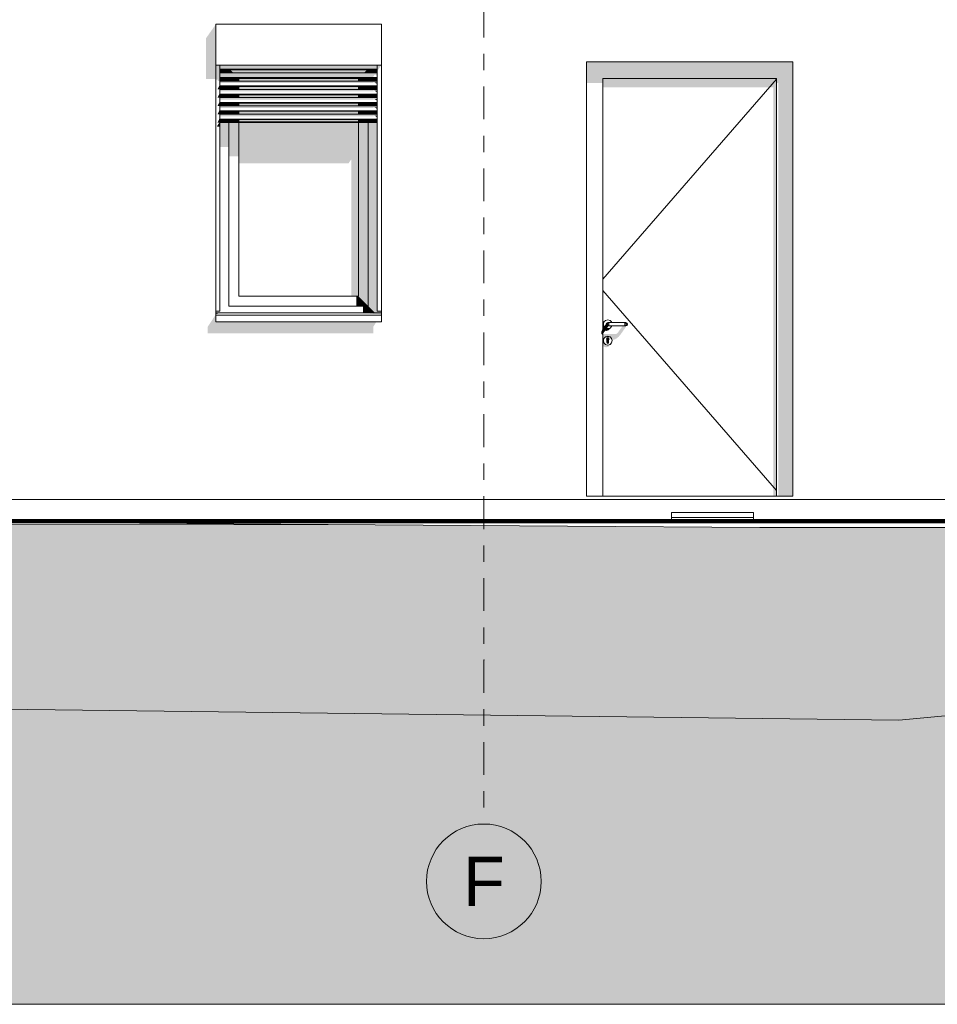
# Model space of a CAD drawing. Header units: metres. Extents: x -4 to 112, y -27 to 26.
# Tile 91 of 256: x 39.92 to 45.52, y -3.1 to 2.91. Entities that reach past the tile are written whole.
import ezdxf
from ezdxf.enums import TextEntityAlignment as Align

# ---------------------------------------------------------------- set-up
doc = ezdxf.new("R2010")
doc.units = ezdxf.units.M
doc.header["$MEASUREMENT"] = 0
doc.linetypes.add('Raster', pattern=[0.4, 0.2, -0.1, 0, -0.1])
for name, color, linetype in [('10 Wand außen', 7, 'Continuous'), ('60 Auffüllung gesamt', 7, 'Continuous'), ('60 Gelände 2D Übersicht', 7, 'Continuous'), ('60 Gelände Hänle', 7, 'Continuous'), ('70 Kanal', 7, 'Continuous'), ('90 Achsraster', 7, 'Continuous'), ('94 Genehmigungsplanung Bemaßung', 7, 'Continuous')]:
    doc.layers.add(name, color=color, linetype=linetype)
doc.styles.add('ERSTELLTER_STIL_1', font='arial.ttf')
doc.styles.add('ERSTELLTER_STIL_2', font='arial.ttf')
doc.dimstyles.new('ERSTELLTER_STIL__1', dxfattribs={"dimtxt": 0.25, "dimasz": 0.19, "dimexe": 0.18, "dimexo": 0.1, "dimgap": 0, "dimtad": 1, "dimtih": 1, "dimtoh": 1, "dimzin": 0, "dimdsep": 46, "dimtxsty": 'ERSTELLTER_STIL_2', "dimblk": 'ARROWHEAD_6', "dimblk1": 'ARROWHEAD_6', "dimblk2": 'ARROWHEAD_6', "dimcen": 0.09, "dimclrd": 7, "dimclre": 7, "dimclrt": 7, "dimazin": 0, "dimtfac": 1, "dimtdec": 4, "dimtmove": 0, "dimatfit": 3, "dimfxl": 1, "dimtolj": 1, "dimtzin": 0, "dimarcsym": 0})
pattern_1 = [(45, (27236.1321, 0), (-0.2121320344, 0.2121320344), []), (45, (27236.0614, 0.0707), (-0.424264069, 0.424264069), []), (45, (27235.9907, 0.1414), (-0.424264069, 0.424264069), []), (135, (27235.91996, 0.21213), (0.07071067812, 0.07071067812), [0.3, -0.3])]

# ---------------------------------------------------------------- blocks, each defined once
blk = doc.blocks.new('Standard-Rastermarker[8]_1', base_point=(42.7515, 10))
at = {"layer": '90 Achsraster', "color": 14, "linetype": 'Raster', "lineweight": 18, "true_color": 0xa80000}
for p, q in [((42.7515, 9), (42.7515, -1)), ((42.7515, -1), (42.7515, -2))]:
    blk.add_line(p, q, dxfattribs=at)
at = {"layer": '90 Achsraster', "color": 14, "linetype": 'Continuous', "lineweight": 18, "true_color": 0xa80000, "flags": 128}
blk.add_lwpolyline([(42.7515, -2.7, 1), (42.7515, -2, 1)], format="xyb", close=True, dxfattribs=at)
at = {"layer": '90 Achsraster', "color": 14, "linetype": 'Raster', "lineweight": 18, "true_color": 0xa80000}
blk.add_point((42.7515, -1), dxfattribs=at)
blk.add_point((42.7515, -1), dxfattribs=at)
at = {"layer": '90 Achsraster', "color": 14, "lineweight": 18, "true_color": 0xa80000, "style": 'ERSTELLTER_STIL_1'}
for tag, p in [('AC_MarkerText_1_0', (42.7515, 10.5)), ('AC_MarkerText_1_1', (42.7515, -2.2))]:
    blk.add_attdef(tag, text='', height=0.3, rotation=360, dxfattribs=at).set_placement(p, align=Align.TOP_CENTER)
blk = doc.blocks.new('*D38', base_point=(27236.1321, 0))
at = {"layer": '94 Genehmigungsplanung Bemaßung', "color": 7, "linetype": 'Continuous', "lineweight": 13}
for p, q in [((17.3411, 9.2531), (17.3411, 9.6281)), ((58.1625, 9.2531), (58.1625, 9.6281)), ((17.4411, 9.5406), (17.2411, 9.3406)), ((58.0625, 9.3406), (58.2625, 9.5406)), ((17.1911, 9.4406), (17.3411, 9.4406)), ((17.3411, 9.4406), (58.1625, 9.4406)), ((58.1625, 9.4406), (58.3125, 9.4406))]:
    blk.add_line(p, q, dxfattribs=at)
at = {"layer": '94 Genehmigungsplanung Bemaßung', "color": 7, "lineweight": 13, "insert": (37.3228, 9.4906), "char_height": 0.25, "attachment_point": 7, "style": 'ERSTELLTER_STIL_2'}
blk.add_mtext('\\A1;{\\pql;\\fArial|b0|i0|c0|p0;\\W1.000000;40,82}', dxfattribs=at)
blk = doc.blocks.new('ARROWHEAD_6')
at = {"color": 0, "linetype": 'Continuous', "lineweight": 0}
for p, q in [((-0.5, -0.5), (0.5, 0.5)), ((0, 0), (-1, 0))]:
    blk.add_line(p, q, dxfattribs=at)

msp = doc.modelspace()

# ---------------------------------------------------------------- hatches: boundary and pattern name
at = {"layer": '10 Wand außen', "linetype": 'Continuous', "lineweight": 0, "true_color": 0x000000}
for points in [[(41.1161, 2.88), (41.0561, 2.7951), (41.0561, 2.5451), (41.1161, 2.5451)], [(44.638, 2.65), (43.378, 2.65), (43.378, 2.5227), (43.478, 2.5227), (43.478, 2.55), (44.538, 2.55), (44.538, 2.5227), (44.548, 2.5227), (44.548, 0), (44.638, 0)], [(41.1161, 2.5416), (41.1301, 2.5416), (41.1269, 2.5344), (41.1284, 2.5339), (41.1411, 2.5339), (41.1411, 2.63), (41.1161, 2.63)], [(42.1011, 2.63), (41.1411, 2.63), (41.1411, 2.6279), (42.1011, 2.6279)], [(41.1411, 2.6279), (41.1411, 2.6179), (42.1011, 2.6179), (42.1011, 2.6279)], [(41.1411, 2.6179), (41.1411, 2.6053), (42.1011, 2.6053), (42.1011, 2.6179)], [(42.1011, 2.6053), (41.1411, 2.6053), (41.1411, 2.6027), (42.1011, 2.6027)], [(41.1961, 2.6027), (41.1411, 2.6027), (41.1411, 2.5845), (41.1961, 2.5845)], [(42.1011, 2.5845), (41.1411, 2.5845), (41.1411, 2.5771), (42.1011, 2.5771)], [(41.1961, 2.5845), (41.2216, 2.5845), (41.2034, 2.6027), (41.1961, 2.6027)], [(41.2034, 2.6027), (41.2216, 2.5845), (42.0206, 2.5845), (42.0388, 2.6027)], [(42.0388, 2.6027), (42.0206, 2.5845), (42.0461, 2.5845), (42.0461, 2.6027)], [(42.0461, 2.5845), (42.1011, 2.5845), (42.1011, 2.6027), (42.0461, 2.6027)], [(42.1261, 2.63), (42.1011, 2.63), (42.1011, 2.5946), (42.1236, 2.6265), (42.1236, 1.13), (42.1261, 1.13)], [(41.1411, 2.5671), (42.0816, 2.5671), (42.0868, 2.5744), (42.0995, 2.5671), (42.1011, 2.5671), (42.1011, 2.5771), (41.1411, 2.5771)], [(41.1411, 2.5571), (42.0746, 2.5571), (42.0816, 2.5671), (41.1411, 2.5671)], [(41.1411, 2.5337), (41.1961, 2.5337), (41.1961, 2.5519), (41.1411, 2.5519)], [(41.1411, 2.5337), (41.1411, 2.5263), (42.0781, 2.5263), (42.0772, 2.5283), (42.0822, 2.5263), (42.1011, 2.5263), (42.1011, 2.5337)], [(41.1411, 2.5208), (42.0791, 2.5208), (42.0781, 2.5263), (41.1411, 2.5263)], [(41.1961, 2.5337), (41.2561, 2.5337), (41.2561, 2.55), (41.2542, 2.5519), (41.1961, 2.5519)], [(41.2542, 2.5519), (41.2561, 2.55), (41.9861, 2.55), (41.988, 2.5519)], [(41.2561, 2.5337), (41.9861, 2.5337), (41.9861, 2.55), (41.2561, 2.55)], [(41.9861, 2.55), (41.9861, 2.5337), (42.0461, 2.5337), (42.0461, 2.5519), (41.988, 2.5519)], [(42.1011, 2.5519), (42.0461, 2.5519), (42.0461, 2.5337), (42.1011, 2.5337)], [(42.0822, 2.5263), (42.0995, 2.5163), (42.1011, 2.5163), (42.1011, 2.5263)], [(42.1011, 2.5671), (42.0995, 2.5671), (42.1011, 2.5658)], [(43.478, 2.55), (43.478, 2.4944), (44.518, 2.4944), (44.518, 0), (44.538, 0), (44.538, 2.55)], [(41.1269, 2.4836), (41.1284, 2.4831), (41.1411, 2.4831), (41.1411, 2.5151)], [(41.1411, 2.4643), (41.1269, 2.4329), (41.1284, 2.4324), (41.1411, 2.4324)], [(41.1961, 2.5012), (41.1411, 2.5012), (41.1411, 2.483), (41.1961, 2.483)], [(41.1411, 2.483), (41.1411, 2.4756), (42.0781, 2.4756), (42.0772, 2.4775), (42.0822, 2.4756), (42.1011, 2.4756), (42.1011, 2.483)], [(41.1411, 2.47), (42.0791, 2.47), (42.0781, 2.4756), (41.1411, 2.4756)], [(41.1961, 2.5012), (41.1961, 2.483), (41.2561, 2.483), (41.2561, 2.5012)], [(41.2561, 2.5012), (41.2561, 2.483), (41.9861, 2.483), (41.9861, 2.5012)], [(41.9861, 2.483), (42.0461, 2.483), (42.0461, 2.5012), (41.9861, 2.5012)], [(42.1011, 2.5012), (42.0461, 2.5012), (42.0461, 2.483), (42.1011, 2.483)], [(42.0822, 2.4756), (42.0995, 2.4656), (42.1011, 2.4656), (42.1011, 2.4756)], [(42.1011, 2.5151), (42.1011, 2.5163), (42.0995, 2.5163)], [(42.1011, 2.4643), (42.1011, 2.4656), (42.0995, 2.4656)], [(41.1269, 2.3821), (41.1284, 2.3816), (41.1411, 2.3816), (41.1411, 2.4135)], [(41.1411, 2.4322), (41.1961, 2.4322), (41.1961, 2.4504), (41.1411, 2.4504)], [(41.1411, 2.4322), (41.1411, 2.4248), (42.0781, 2.4248), (42.0772, 2.4268), (42.0822, 2.4248), (42.1011, 2.4248), (42.1011, 2.4322)], [(41.1411, 2.4193), (42.0791, 2.4193), (42.0781, 2.4248), (41.1411, 2.4248)], [(41.1961, 2.4504), (41.1961, 2.4322), (41.2561, 2.4322), (41.2561, 2.4504)], [(41.9861, 2.4504), (41.2561, 2.4504), (41.2561, 2.4322), (41.9861, 2.4322)], [(42.0461, 2.4504), (41.9861, 2.4504), (41.9861, 2.4322), (42.0461, 2.4322)], [(42.0461, 2.4504), (42.0461, 2.4322), (42.1011, 2.4322), (42.1011, 2.4504)], [(42.0822, 2.4248), (42.0995, 2.4148), (42.1011, 2.4148), (42.1011, 2.4248)], [(42.1011, 2.4135), (42.1011, 2.4148), (42.0995, 2.4148)], [(41.1269, 2.3313), (41.1284, 2.3308), (41.1411, 2.3308), (41.1411, 2.3628)], [(41.1411, 2.3996), (41.1411, 2.3814), (41.1961, 2.3814), (41.1961, 2.3996)], [(41.1411, 2.3814), (41.1411, 2.374), (42.0781, 2.374), (42.0772, 2.376), (42.0822, 2.374), (42.1011, 2.374), (42.1011, 2.3814)], [(41.1411, 2.3685), (42.0791, 2.3685), (42.0781, 2.374), (41.1411, 2.374)], [(41.1961, 2.3489), (41.1411, 2.3489), (41.1411, 2.3307), (41.1961, 2.3307)], [(41.2561, 2.3996), (41.1961, 2.3996), (41.1961, 2.3814), (41.2561, 2.3814)], [(41.2561, 2.3489), (41.1961, 2.3489), (41.1961, 2.3307), (41.2561, 2.3307)], [(41.2561, 2.3814), (41.9861, 2.3814), (41.9861, 2.3996), (41.2561, 2.3996)], [(41.9861, 2.3489), (41.2561, 2.3489), (41.2561, 2.3307), (41.9861, 2.3307)], [(41.9861, 2.3814), (42.0461, 2.3814), (42.0461, 2.3996), (41.9861, 2.3996)], [(42.0461, 2.3489), (41.9861, 2.3489), (41.9861, 2.3307), (42.0461, 2.3307)], [(42.1011, 2.3996), (42.0461, 2.3996), (42.0461, 2.3814), (42.1011, 2.3814)], [(42.1011, 2.3489), (42.0461, 2.3489), (42.0461, 2.3307), (42.1011, 2.3307)], [(42.0822, 2.374), (42.0995, 2.364), (42.1011, 2.364), (42.1011, 2.374)], [(42.1011, 2.3628), (42.1011, 2.364), (42.0995, 2.364)], [(41.1251, 2.2589), (41.1236, 2.2568), (41.1236, 2.2553), (41.1411, 2.2553), (41.1411, 2.312), (41.1269, 2.2806), (41.1284, 2.2801), (41.138, 2.2801), (41.1251, 2.2619)], [(41.1411, 2.3307), (41.1411, 2.3233), (42.0781, 2.3233), (42.0772, 2.3252), (42.0822, 2.3233), (42.1011, 2.3233), (42.1011, 2.3307)], [(41.1411, 2.3177), (42.0791, 2.3177), (42.0781, 2.3233), (41.1411, 2.3233)], [(41.1961, 2.2981), (41.1411, 2.2981), (41.1411, 2.2845), (41.1961, 2.2845)], [(41.1961, 2.2845), (41.2561, 2.2845), (41.2561, 2.2981), (41.1961, 2.2981)], [(41.2561, 2.2845), (41.9861, 2.2845), (41.9861, 2.2981), (41.2561, 2.2981)], [(41.9861, 2.2981), (41.9861, 2.2845), (42.0461, 2.2845), (42.0461, 2.2981)], [(42.0461, 2.2981), (42.0461, 2.2845), (42.1011, 2.2845), (42.1011, 2.2981)], [(42.0822, 2.3233), (42.0995, 2.3133), (42.1011, 2.3133), (42.1011, 2.3233)], [(42.1011, 2.312), (42.1011, 2.3133), (42.0995, 2.3133)], [(41.1961, 2.28), (41.1411, 2.28), (41.1411, 2.1315), (41.1961, 2.1315)], [(41.2561, 2.28), (41.1961, 2.28), (41.1961, 2.0749), (41.2561, 2.0749)], [(41.2561, 2.0325), (41.9261, 2.0325), (41.9436, 2.0573), (41.9436, 1.22), (41.9861, 1.22), (41.9861, 2.28), (41.2561, 2.28)], [(41.9861, 1.22), (42.0461, 1.16), (42.0461, 2.28), (41.9861, 2.28)], [(42.0461, 1.16), (42.0861, 1.12), (42.1261, 1.12), (42.1261, 1.13), (42.1011, 1.13), (42.1011, 2.28), (42.0461, 2.28)], [(41.9861, 1.22), (41.9736, 1.22), (41.9736, 1.16), (42.0461, 1.16)], [(42.0136, 1.16), (42.0136, 1.12), (42.0861, 1.12), (42.0461, 1.16)], [(41.1161, 1.11), (41.0661, 1.0337), (41.0661, 0.9937), (42.0761, 0.9937), (42.0761, 1.0337), (42.0962, 1.0644), (41.1161, 1.0644)], [(41.1161, 1.1117), (41.1282, 1.1117), (41.13, 1.1143), (41.1161, 1.1158)], [(42.1261, 1.12), (42.0136, 1.12), (42.0882, 1.1117), (42.1107, 1.1117), (42.1261, 1.11)], [(43.4674, 0.9965), (43.4701, 0.9888), (43.474, 0.9856), (43.478, 0.9842), (43.478, 1.0239), (43.474, 1.0168), (43.4701, 1.0081)], [(43.4846, 1.0635), (43.478, 1.0541), (43.478, 0.9905), (43.4921, 1.0104), (43.498, 1.0089), (43.5115, 1.0125), (43.5214, 1.0224), (43.5314, 1.0365), (43.5215, 1.0266), (43.508, 1.023), (43.4945, 1.0266), (43.4846, 1.0365), (43.481, 1.05)], [(43.5544, 0.9893), (43.478, 0.9893), (43.478, 0.9551), (43.4787, 0.9551), (43.478, 0.9541), (43.478, 0.919), (43.4845, 0.9125), (43.498, 0.9089), (43.5115, 0.9125), (43.5214, 0.9224), (43.5314, 0.9365), (43.5215, 0.9266), (43.508, 0.923), (43.4945, 0.9266), (43.4846, 0.9365), (43.481, 0.95), (43.4846, 0.9635), (43.4945, 0.9734), (43.508, 0.977), (43.5215, 0.9734), (43.5314, 0.9635), (43.5336, 0.9551), (43.5416, 0.9551), (43.551, 0.9573), (43.563, 0.9642), (43.575, 0.9743), (43.5844, 0.9854), (43.6151, 1.0288), (43.618, 1.0359), (43.6163, 1.04), (43.5988, 1.04), (43.5716, 1.0015), (43.5672, 0.9963), (43.563, 0.9927), (43.5588, 0.9903)], [(43.4856, 1.0355), (43.4945, 1.0266), (43.5021, 1.0246), (43.513, 1.04), (43.508, 1.04), (43.5009, 1.0429), (43.498, 1.05), (43.5009, 1.0571)], [(43.5009, 1.0571), (43.498, 1.05), (43.4997, 1.05), (43.5025, 1.0571)], [(43.498, 1.05), (43.5009, 1.0429), (43.5025, 1.0429), (43.4997, 1.05)], [(43.4997, 1.05), (43.5025, 1.0429), (43.5073, 1.0429), (43.5052, 1.05)], [(43.5009, 1.0429), (43.508, 1.04), (43.5091, 1.04), (43.5025, 1.0429)], [(43.5025, 1.0429), (43.5091, 1.04), (43.5124, 1.04), (43.5073, 1.0429)], [(43.5052, 1.05), (43.5073, 1.0429), (43.5145, 1.0429), (43.5133, 1.05)], [(43.5073, 1.0429), (43.5124, 1.04), (43.5172, 1.04), (43.5145, 1.0429)], [(43.5145, 1.0429), (43.5172, 1.04), (43.523, 1.04), (43.5223, 1.0429)], [(43.5223, 1.0429), (43.523, 1.04), (43.603, 1.04), (43.6037, 1.0429)], [(43.6037, 1.0429), (43.603, 1.04), (43.6087, 1.04), (43.6115, 1.0429)], [(43.6115, 1.0429), (43.6087, 1.04), (43.6136, 1.04), (43.6187, 1.0429)], [(43.6187, 1.0429), (43.6136, 1.04), (43.6168, 1.04), (43.6235, 1.0429)], [(43.6235, 1.0429), (43.6168, 1.04), (43.618, 1.04), (43.6251, 1.0429)], [(43.4904, 0.9693), (43.4905, 0.9693), (43.4945, 0.9733), (43.4945, 0.9734)], [(43.4905, 0.9693), (43.4968, 0.9693), (43.4945, 0.9733)], [(43.508, 0.977), (43.4945, 0.9734), (43.4945, 0.9733), (43.508, 0.9769)], [(43.4945, 0.9733), (43.4968, 0.9693), (43.508, 0.9693), (43.508, 0.9769)], [(43.5005, 0.9597), (43.503, 0.9544), (43.503, 0.9512), (43.5034, 0.951), (43.5055, 0.9456), (43.503, 0.9403), (43.503, 0.9375), (43.5045, 0.934), (43.508, 0.9325), (43.5115, 0.934), (43.513, 0.9375), (43.513, 0.9544), (43.5155, 0.9597), (43.5134, 0.9651), (43.508, 0.9674), (43.5026, 0.9651)], [(43.5215, 0.9734), (43.508, 0.977), (43.508, 0.9769), (43.5214, 0.9733)], [(43.508, 0.9769), (43.508, 0.9693), (43.5191, 0.9693), (43.5214, 0.9733)], [(43.5191, 0.9693), (43.5254, 0.9693), (43.5214, 0.9733)], [(43.5215, 0.9734), (43.5214, 0.9733), (43.5254, 0.9693), (43.5256, 0.9693)]]:
    msp.add_hatch(color=18, dxfattribs=at).paths.add_polyline_path(points)
at = {"layer": '60 Auffüllung gesamt', "linetype": 'Continuous', "lineweight": 18, "true_color": 0xffa8a8}
h = msp.add_hatch(dxfattribs=at)
h.set_pattern_fill('Boden__gewachsen_0001', color=21, style=0, pattern_type=2)
h.set_pattern_definition(pattern_1)
h.paths.add_polyline_path([(2.3419, -0.2844), (2.3419, -0.693), (2.507, -0.694), (2.8673, -0.696), (3.2298, -0.6979), (3.5955, -0.6996), (3.9653, -0.7012), (4.3401, -0.7027), (4.7209, -0.704), (5.109, -0.7052), (5.5054, -0.7063), (5.8833, -0.7072), (6.0896, -0.7111), (6.5115, -0.7189), (6.9464, -0.7267), (7.396, -0.7347), (7.8619, -0.7427), (8.3463, -0.7508), (8.8514, -0.7591), (9.7948, -0.799), (10.3196, -0.8337), (10.8607, -0.8699), (11.4173, -0.9076), (11.9884, -0.9469), (12.5728, -0.9875), (13.169, -1.0296), (13.7754, -1.0729), (14.0803, -1.0949), (16.9984, -1.1819), (17.6135, -1.1726), (18.2159, -1.1635), (18.8178, -1.1542), (19.4181, -1.1448), (20.957, -1.1704), (21.5263, -1.1598), (22.0974, -1.1492), (22.6698, -1.1387), (23.2428, -1.1283), (23.8158, -1.118), (24.5736, -1.1208), (24.8549, -1.1158), (45.2839, -1.3655), (46.7362, -1.2291), (65.4451, -1.266), (67.1927, -1.4058), (86.2651, -1.3663), (87.1856, -1.359), (107.2213, -1.3255), (108.2143, -1.3331), (111.9932, -1.3685), (111.9932, -0.8561), (107.3826, -0.1926), (87.4773, -0.192), (85.5025, -0.1913), (83.7325, -0.176), (66.2126, -0.1742), (48.2139, -0.1735), (46.6132, -0.1903), (44.4354, -0.1899), (42.0877, -0.1735), (23.3304, -0.1685), (23.0728, -0.1683), (22.5545, -0.1679), (22.0353, -0.1672), (21.5166, -0.1665), (21, -0.1656), (20.487, -0.1645), (19.979, -0.1633), (19.4775, -0.162), (18.9835, -0.1606), (18.4886, -0.159), (17.1837, -0.1525), (17.1676, -0.1535), (16.9429, -0.1525), (16.5052, -0.1504), (16.0824, -0.1482), (15.6751, -0.146), (15.2836, -0.1437), (14.9082, -0.1414), (14.6335, -0.1399), (14.3282, -0.1386), (14.0247, -0.1373), (13.7226, -0.1362), (13.4212, -0.1352), (13.2701, -0.1347), (12.9657, -0.1347), (12.4899, -0.1347), (12.0212, -0.1349), (11.5583, -0.1351), (11.1004, -0.1355), (10.6462, -0.1359), (10.195, -0.1364), (9.7457, -0.1369), (9.2974, -0.1376), (8.8494, -0.1383), (8.4008, -0.1392), (8.1752, -0.1396)])
at = {"layer": '60 Auffüllung gesamt', "linetype": 'Continuous', "lineweight": 0, "true_color": 0x000000}
msp.add_hatch(color=18, dxfattribs=at).paths.add_polyline_path([(43.8652, -0.1444), (43.8966, -0.1447), (43.8966, -0.1423), (43.8667, -0.1423)])
at = {"layer": '60 Gelände Hänle', "linetype": 'Continuous', "lineweight": 18, "true_color": 0x9f9f9f}
h = msp.add_hatch(dxfattribs=at)
h.set_pattern_fill('Boden__gewachsen_0001', color=253, style=0, pattern_type=2)
h.set_pattern_definition(pattern_1)
h.paths.add_polyline_path([(2.3274, -0.6929), (2.3274, -3.1), (111.9932, -3.1), (111.9932, -1.3685), (108.2143, -1.3331), (107.2213, -1.3255), (87.1856, -1.359), (86.2651, -1.3663), (67.1927, -1.4058), (65.4451, -1.266), (46.7362, -1.2291), (45.2839, -1.3655), (24.8549, -1.1158), (24.5736, -1.1208), (23.8158, -1.118), (23.2428, -1.1283), (22.6698, -1.1387), (22.0974, -1.1492), (21.5263, -1.1598), (20.957, -1.1704), (19.4181, -1.1448), (18.8178, -1.1542), (18.2159, -1.1635), (17.6135, -1.1726), (16.9984, -1.1819), (14.0803, -1.0949), (13.7754, -1.0729), (13.169, -1.0296), (12.5728, -0.9875), (11.9884, -0.9469), (11.4173, -0.9076), (10.8607, -0.8699), (10.3196, -0.8337), (9.7948, -0.799), (8.8514, -0.7591), (8.3463, -0.7508), (7.8619, -0.7427), (7.396, -0.7347), (6.9464, -0.7267), (6.5115, -0.7189), (6.0896, -0.7111), (5.8833, -0.7072), (5.5054, -0.7063), (5.109, -0.7052), (4.7209, -0.704), (4.3401, -0.7027), (3.9653, -0.7012), (3.5955, -0.6996), (3.2298, -0.6979), (2.8673, -0.696), (2.507, -0.694)])

# ---------------------------------------------------------------- linework, layer by layer
at = {"layer": '10 Wand außen', "color": 7, "linetype": 'Continuous', "lineweight": 13}
for p, q in [((41.1161, 2.63), (41.1161, 2.88)), ((41.1211, 2.88), (41.1161, 2.88)), ((42.1211, 2.88), (41.1211, 2.88)), ((42.1261, 2.88), (42.1211, 2.88)), ((42.1261, 2.63), (42.1261, 2.88)), ((43.378, 0), (43.378, 2.65)), ((43.378, 2.65), (44.638, 2.65)), ((44.638, 2.65), (44.638, 0)), ((41.1211, 2.63), (41.1161, 2.63)), ((41.1161, 1.11), (41.1161, 2.63)), ((42.1211, 2.63), (41.1211, 2.63)), ((41.1411, 2.6166), (41.1411, 2.63)), ((41.1411, 2.6166), (41.1411, 2.6053)), ((41.1411, 2.6053), (41.1411, 2.6027)), ((41.1411, 2.6053), (42.1011, 2.6053)), ((41.1411, 2.5658), (41.1411, 2.6027)), ((41.1411, 2.6027), (42.1011, 2.6027)), ((41.1411, 2.5845), (42.1011, 2.5845)), ((42.1011, 2.6166), (42.1011, 2.63)), ((42.1011, 2.6166), (42.1011, 2.6053)), ((42.1011, 2.6053), (42.1011, 2.6027)), ((42.1011, 2.5658), (42.1011, 2.6027)), ((42.1261, 2.63), (42.1211, 2.63)), ((42.1261, 2.63), (42.1261, 1.11)), ((41.1411, 2.5658), (41.1411, 2.5545)), ((41.1411, 2.5545), (41.1411, 2.5519)), ((41.1411, 2.5545), (42.1011, 2.5545)), ((41.1411, 2.5151), (41.1411, 2.5519)), ((41.1411, 2.5519), (42.1011, 2.5519)), ((41.1411, 2.5337), (42.1011, 2.5337)), ((42.1011, 2.5658), (42.1011, 2.5545)), ((42.1011, 2.5545), (42.1011, 2.5519)), ((42.1011, 2.5151), (42.1011, 2.5519)), ((44.538, 2.5454), (43.478, 1.3246)), ((41.1411, 2.5151), (41.1411, 2.5037)), ((41.1411, 2.5037), (41.1411, 2.5012)), ((41.1411, 2.5037), (42.1011, 2.5037)), ((41.1411, 2.4643), (41.1411, 2.5012)), ((41.1411, 2.5012), (42.1011, 2.5012)), ((41.1411, 2.483), (42.1011, 2.483)), ((41.1411, 2.4643), (41.1411, 2.453)), ((42.1011, 2.5151), (42.1011, 2.5037)), ((42.1011, 2.5037), (42.1011, 2.5012)), ((42.1011, 2.4643), (42.1011, 2.5012)), ((42.1011, 2.4643), (42.1011, 2.453)), ((41.1411, 2.453), (41.1411, 2.4504)), ((41.1411, 2.453), (42.1011, 2.453)), ((41.1411, 2.4135), (41.1411, 2.4504)), ((41.1411, 2.4504), (42.1011, 2.4504)), ((41.1411, 2.4322), (42.1011, 2.4322)), ((41.1411, 2.4135), (41.1411, 2.4022)), ((42.1011, 2.453), (42.1011, 2.4504)), ((42.1011, 2.4135), (42.1011, 2.4504)), ((42.1011, 2.4135), (42.1011, 2.4022)), ((41.1411, 2.4022), (41.1411, 2.3996)), ((41.1411, 2.4022), (42.1011, 2.4022)), ((41.1411, 2.3628), (41.1411, 2.3996)), ((41.1411, 2.3996), (42.1011, 2.3996)), ((41.1411, 2.3814), (42.1011, 2.3814)), ((41.1411, 2.3628), (41.1411, 2.3514)), ((41.1411, 2.3514), (41.1411, 2.3489)), ((41.1411, 2.3514), (42.1011, 2.3514)), ((41.1411, 2.312), (41.1411, 2.3489)), ((41.1411, 2.3489), (42.1011, 2.3489)), ((42.1011, 2.4022), (42.1011, 2.3996)), ((42.1011, 2.3628), (42.1011, 2.3996)), ((42.1011, 2.3628), (42.1011, 2.3514)), ((42.1011, 2.3514), (42.1011, 2.3489)), ((42.1011, 2.312), (42.1011, 2.3489)), ((41.1411, 2.3307), (42.1011, 2.3307)), ((41.1411, 2.312), (41.1411, 2.3007)), ((41.1411, 2.3007), (41.1411, 2.2981)), ((41.1411, 2.3007), (42.1011, 2.3007)), ((41.1411, 2.2845), (41.1411, 2.2981)), ((41.1411, 2.2981), (42.1011, 2.2981)), ((41.1411, 2.2845), (41.1411, 2.2815)), ((41.1411, 2.2845), (42.1011, 2.2845)), ((42.1011, 2.312), (42.1011, 2.3007)), ((42.1011, 2.3007), (42.1011, 2.2981)), ((42.1011, 2.2845), (42.1011, 2.2981)), ((42.1011, 2.2845), (42.1011, 2.2815)), ((41.1411, 2.2815), (41.1411, 2.28)), ((41.1411, 2.2815), (42.1011, 2.2815)), ((41.1411, 1.13), (41.1411, 2.28)), ((41.1411, 2.28), (42.1011, 2.28)), ((42.1011, 2.2815), (42.1011, 2.28)), ((42.1011, 1.13), (42.1011, 2.28)), ((44.538, 0.0346), (43.478, 1.2554)), ((41.1161, 1.13), (41.1411, 1.13)), ((42.1261, 1.12), (41.1161, 1.12)), ((41.1161, 1.11), (41.1161, 1.1044)), ((41.1161, 1.1044), (41.1161, 1.0644)), ((42.1261, 1.1044), (41.1161, 1.1044)), ((42.1261, 1.13), (42.1011, 1.13)), ((42.1261, 1.11), (42.1261, 1.1044)), ((42.1261, 1.1044), (42.1261, 1.0644)), ((42.1261, 1.0644), (41.1161, 1.0644)), ((44.638, 0), (43.378, 0)), ((37.7511, -0.02), (48.5468, -0.02))]:
    msp.add_line(p, q, dxfattribs=at)
at = {"layer": '10 Wand außen', "color": 7, "linetype": 'Continuous', "lineweight": 18}
for p, q in [((41.1961, 2.6027), (41.1961, 2.5845)), ((42.0461, 2.5845), (42.0461, 2.6027)), ((41.1961, 2.5519), (41.1961, 2.5337)), ((41.2561, 2.5337), (41.2561, 2.55)), ((41.2561, 2.55), (41.9861, 2.55)), ((41.9861, 2.5337), (41.9861, 2.55)), ((42.0461, 2.5337), (42.0461, 2.5519)), ((43.478, 0), (43.478, 2.55)), ((43.478, 2.55), (44.0081, 2.55)), ((44.0081, 2.55), (44.1381, 2.55)), ((44.1381, 2.55), (44.538, 2.55)), ((44.538, 2.55), (44.538, 0)), ((41.1961, 2.5012), (41.1961, 2.483)), ((41.2561, 2.483), (41.2561, 2.5012)), ((41.9861, 2.483), (41.9861, 2.5012)), ((42.0461, 2.483), (42.0461, 2.5012)), ((41.1961, 2.4504), (41.1961, 2.4322)), ((41.2561, 2.4322), (41.2561, 2.4504)), ((41.9861, 2.4322), (41.9861, 2.4504)), ((42.0461, 2.4322), (42.0461, 2.4504)), ((41.1961, 2.3996), (41.1961, 2.3814)), ((41.1961, 2.3489), (41.1961, 2.3307)), ((41.2561, 2.3814), (41.2561, 2.3996)), ((41.2561, 2.3307), (41.2561, 2.3489)), ((41.9861, 2.3814), (41.9861, 2.3996)), ((41.9861, 2.3307), (41.9861, 2.3489)), ((42.0461, 2.3814), (42.0461, 2.3996)), ((42.0461, 2.3307), (42.0461, 2.3489)), ((41.1961, 2.2981), (41.1961, 2.2845)), ((41.2561, 2.2845), (41.2561, 2.2981)), ((41.9861, 2.2845), (41.9861, 2.2981)), ((42.0461, 2.2845), (42.0461, 2.2981)), ((41.1961, 2.28), (41.1961, 1.16)), ((41.2561, 1.22), (41.2561, 2.28)), ((41.9861, 1.22), (41.9861, 2.28)), ((42.0461, 1.16), (42.0461, 2.28)), ((41.2561, 1.22), (41.9861, 1.22)), ((41.1961, 1.16), (41.6211, 1.16)), ((41.6211, 1.16), (42.0461, 1.16)), ((43.4846, 1.0635), (43.481, 1.05)), ((43.481, 1.05), (43.4846, 1.0365)), ((43.4945, 1.0734), (43.4846, 1.0635)), ((43.4846, 1.0365), (43.4945, 1.0266)), ((43.508, 1.077), (43.4945, 1.0734)), ((43.4945, 1.0266), (43.508, 1.023)), ((43.5009, 1.0571), (43.498, 1.05)), ((43.498, 1.05), (43.5009, 1.0429)), ((43.5025, 1.0571), (43.4997, 1.05)), ((43.4997, 1.05), (43.5025, 1.0429)), ((43.508, 1.06), (43.5009, 1.0571)), ((43.5009, 1.0429), (43.508, 1.04)), ((43.5073, 1.0571), (43.5052, 1.05)), ((43.5052, 1.05), (43.5073, 1.0429)), ((43.5215, 1.0734), (43.508, 1.077)), ((43.508, 1.06), (43.5091, 1.06)), ((43.508, 1.04), (43.5091, 1.04)), ((43.508, 1.023), (43.5215, 1.0266)), ((43.5091, 1.06), (43.5124, 1.06)), ((43.5091, 1.04), (43.5124, 1.04)), ((43.5124, 1.06), (43.5172, 1.06)), ((43.5124, 1.04), (43.5172, 1.04)), ((43.5145, 1.0571), (43.5133, 1.05)), ((43.5133, 1.05), (43.5145, 1.0429)), ((43.5172, 1.06), (43.523, 1.06)), ((43.5172, 1.04), (43.523, 1.04)), ((43.5314, 1.0635), (43.5215, 1.0734)), ((43.5215, 1.0266), (43.5314, 1.0365)), ((43.523, 1.06), (43.603, 1.06)), ((43.523, 1.04), (43.603, 1.04)), ((43.5323, 1.06), (43.5314, 1.0635)), ((43.5314, 1.0365), (43.5323, 1.04)), ((43.603, 1.06), (43.6087, 1.06)), ((43.603, 1.04), (43.6087, 1.04)), ((43.6087, 1.06), (43.6136, 1.06)), ((43.6087, 1.04), (43.6136, 1.04)), ((43.6115, 1.0571), (43.6126, 1.05)), ((43.6126, 1.05), (43.6115, 1.0429)), ((43.6136, 1.06), (43.6168, 1.06)), ((43.6136, 1.04), (43.6168, 1.04)), ((43.6168, 1.06), (43.618, 1.06)), ((43.6168, 1.04), (43.618, 1.04)), ((43.618, 1.06), (43.6251, 1.0571)), ((43.6251, 1.0429), (43.618, 1.04)), ((43.6187, 1.0571), (43.6208, 1.05)), ((43.6208, 1.05), (43.6187, 1.0429)), ((43.6235, 1.0571), (43.6263, 1.05)), ((43.6263, 1.05), (43.6235, 1.0429)), ((43.6251, 1.0571), (43.628, 1.05)), ((43.628, 1.05), (43.6251, 1.0429)), ((43.4846, 0.9635), (43.481, 0.95)), ((43.4945, 0.9734), (43.4846, 0.9635)), ((43.508, 0.977), (43.4945, 0.9734)), ((43.5013, 0.9616), (43.5005, 0.9597)), ((43.5013, 0.9616), (43.5026, 0.9651)), ((43.5026, 0.9651), (43.508, 0.9674)), ((43.5215, 0.9734), (43.508, 0.977)), ((43.508, 0.9674), (43.5134, 0.9651)), ((43.5147, 0.9616), (43.5134, 0.9651)), ((43.5147, 0.9616), (43.5155, 0.9597)), ((43.5314, 0.9635), (43.5215, 0.9734)), ((43.535, 0.95), (43.5314, 0.9635)), ((43.481, 0.95), (43.4846, 0.9365)), ((43.4846, 0.9365), (43.4945, 0.9266)), ((43.4945, 0.9266), (43.508, 0.923)), ((43.503, 0.9544), (43.5005, 0.9597)), ((43.503, 0.9529), (43.503, 0.9544)), ((43.503, 0.9529), (43.503, 0.95)), ((43.503, 0.95), (43.503, 0.9471)), ((43.503, 0.9471), (43.503, 0.9413)), ((43.503, 0.9413), (43.503, 0.9375)), ((43.5045, 0.934), (43.503, 0.9375)), ((43.508, 0.9325), (43.5045, 0.934)), ((43.5115, 0.934), (43.508, 0.9325)), ((43.508, 0.923), (43.5215, 0.9266)), ((43.513, 0.9375), (43.5115, 0.934)), ((43.5155, 0.9597), (43.513, 0.9544)), ((43.513, 0.9544), (43.513, 0.9529)), ((43.513, 0.9529), (43.513, 0.95)), ((43.513, 0.95), (43.513, 0.9471)), ((43.513, 0.9471), (43.513, 0.9413)), ((43.513, 0.9413), (43.513, 0.9375)), ((43.5215, 0.9266), (43.5314, 0.9365)), ((43.5314, 0.9365), (43.535, 0.95))]:
    msp.add_line(p, q, dxfattribs=at)
at = {"layer": '60 Auffüllung gesamt', "color": 8, "linetype": 'Continuous', "lineweight": 18}
msp.add_line((42.0877, -0.1735), (17.1837, 0), dxfattribs=at)
at = {"layer": '60 Auffüllung gesamt', "color": 7, "linetype": 'Continuous', "lineweight": 18, "flags": 128}
msp.add_lwpolyline([(46.6132, -0.1903), (44.4354, -0.1899), (42.0877, -0.1735), (23.3304, -0.1685)], dxfattribs=at)
at = {"layer": '60 Gelände 2D Übersicht', "color": 7, "linetype": 'Continuous', "lineweight": 100}
msp.add_line((15.1033, -0.1525), (60.2874, -0.1525), dxfattribs=at)
at = {"layer": '60 Gelände Hänle', "color": 7, "linetype": 'Continuous', "lineweight": 18}
msp.add_line((111.9932, -3.1), (2.3419, -3.1), dxfattribs=at)
at = {"layer": '60 Gelände Hänle', "color": 7, "linetype": 'Continuous', "lineweight": 18, "flags": 128}
msp.add_lwpolyline([(13.7754, -1.0729), (14.0803, -1.0949), (16.9984, -1.1819), (17.6135, -1.1726), (18.2159, -1.1635), (18.8178, -1.1542), (19.4181, -1.1448), (20.957, -1.1704), (21.5263, -1.1598), (22.0974, -1.1492), (22.6698, -1.1387), (23.2428, -1.1283), (23.8158, -1.118), (24.5736, -1.1208), (24.8549, -1.1158), (45.2839, -1.3655), (46.7362, -1.2291)], dxfattribs=at)
at = {"layer": '70 Kanal', "color": 7, "linetype": 'Continuous', "lineweight": 18}
for p, q in [((43.8966, -0.13), (43.8966, -0.1)), ((44.3966, -0.1), (43.8966, -0.1)), ((44.3966, -0.13), (44.3966, -0.1)), ((43.8966, -0.1447), (43.8966, -0.13)), ((43.8966, -0.13), (44.3966, -0.13)), ((44.3966, -0.1448), (44.3966, -0.13))]:
    msp.add_line(p, q, dxfattribs=at)

# ---------------------------------------------------------------- block references
at = {"layer": '90 Achsraster', "color": 7, "linetype": 'Continuous', "lineweight": 18}
ref = msp.add_blockref('Standard-Rastermarker[8]_1', (42.7515, 10), dxfattribs=at)
ref.add_attrib('AC_MarkerText_1_1', 'F', dxfattribs={"color": 14, "lineweight": 18, "true_color": 0xa80000, "height": 0.3, "rotation": 360, "style": 'ERSTELLTER_STIL_1'}).set_placement((42.7515, -2.2), align=Align.TOP_CENTER)

# ---------------------------------------------------------------- dimensions: what is measured, and where the dimension line sits
at = {"layer": '94 Genehmigungsplanung Bemaßung', "color": 7, "linetype": 'Continuous', "lineweight": 13}
dim = msp.add_linear_dim(base=(58.1625, 9.4406), p1=(17.3411, 1.2), p2=(58.1625, -0.1), dimstyle='ERSTELLTER_STIL__1', dxfattribs=at)
dim.commit()
dim.dimension.update_dxf_attribs({"geometry": '*D38', "text_midpoint": (37.7416, 9.6156), "dimtype": 160})

doc.saveas('drawing.dxf')
